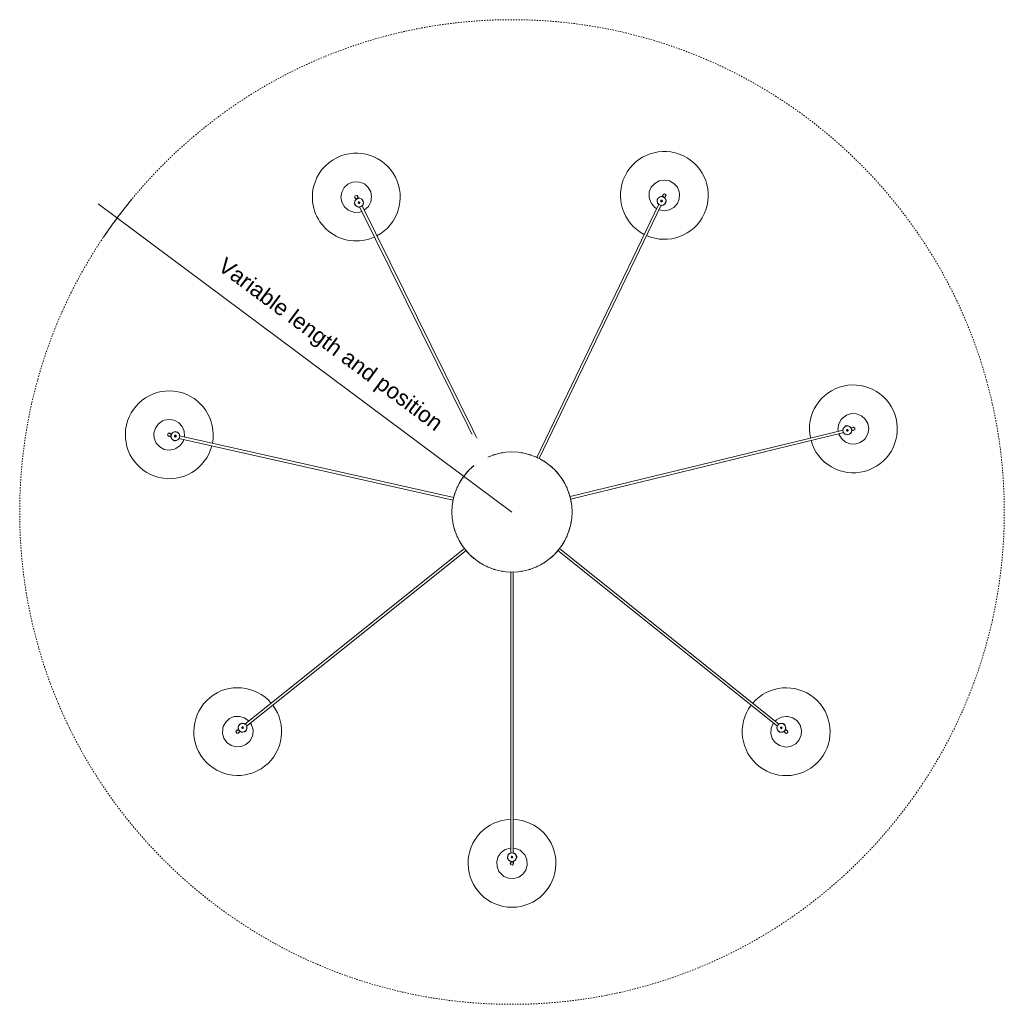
# Model space of a CAD drawing. Header units: millimetres. Extents: x 2868 to 10879, y -1222 to 7853.
# Tile 4 of 6: x 2868 to 5110, y 5473 to 7715. Entities that reach past the tile are written whole.
import ezdxf

# ---------------------------------------------------------------- set-up
doc = ezdxf.new("R2010")
doc.units = ezdxf.units.MM
doc.linetypes.add('Dash', pattern=[6, 3, -3])
doc.layers.add('A-ANNO-DIMS', color=7, linetype='Dash', lineweight=15, true_color=0xd2d2d2)
doc.layers.add('A-ANNO-DIMS-18', color=7, linetype='Continuous', lineweight=9)
doc.layers.add('E-LITE-EQPM', color=7, linetype='Continuous', lineweight=20)
doc.styles.add('Arial', font='arial.ttf', dxfattribs={"height": 36})
doc.dimstyles.new('Radial_-_3mm_Arial', dxfattribs={"dimscale": 304.8, "dimtxt": 36.729338, "dimasz": 0, "dimexe": 0.177165, "dimexo": 0, "dimgap": 0.103346, "dimtad": 1, "dimjust": 3, "dimdec": 0, "dimzin": 0, "dimdsep": 46, "dimtxsty": 'Arial', "dimblk1": 'NONE', "dimblk2": 'NONE', "dimsah": 1, "dimcen": 0.09, "dimdle": 0.177165, "dimadec": 0, "dimazin": 0, "dimtfac": 1, "dimtdec": 4, "dimtix": 1, "dimtmove": 0, "dimatfit": 2, "dimfxl": 1, "dimtvp": 1, "dimtfill": 1, "dimtolj": 1, "dimtzin": 0, "dimarcsym": 2})

# ---------------------------------------------------------------- blocks, each defined once
blk = doc.blocks.new('68593-7L_ 68594-7L KOMBO200 - 64314-44-7L SAMBA Black_ribbon beige pendant lamp ø450-7L-609791-Planta_PDF')
at = {"layer": 'E-LITE-EQPM'}
for p, q in [((-4.4, 794.7), (-3, 795.2)), ((-3, 795), (-3, 795.9)), ((3, 795.9), (3, 795)), ((9.5, 787.8), (10.7, 787.8)), ((10.7, 787.3), (9.6, 787.3)), ((10.7, 785.8), (10.7, 787.8)), ((10.7, 783.8), (10.7, 785.8)), ((-3, 136.5), (-3, 776.6)), ((4.4, 777), (3, 776.5)), ((3, 776.6), (3, 136.5)), ((10.7, 783.8), (9.5, 783.8)), ((10.7, 784.3), (9.6, 784.3)), ((-622.5, 494.6), (-623.1, 495.1)), ((-623.1, 493.3), (-622.6, 494.7)), ((-620.5, 500.7), (-620.6, 500.9)), ((-619.4, 499.8), (-618.7, 499.3)), ((-609.1, 499.8), (-608.3, 500.8)), ((-607.9, 500.5), (-608.6, 499.6)), ((-606.7, 499.6), (-608.3, 500.8)), ((-605.1, 498.3), (-606.7, 499.6)), ((-605.5, 498.6), (-606.2, 497.8)), ((-605.1, 498.3), (-605.9, 497.3)), ((617.3, 500.4), (618.7, 499.6)), ((618.5, 499.5), (619.2, 500.1)), ((622.9, 495.4), (622.3, 494.8)), ((624, 496.3), (624.3, 496.3)), ((-108.5, 83), (-608.1, 483.1)), ((-604.4, 487.8), (-104.7, 87.7)), ((-603.8, 489.1), (-604.3, 487.7)), ((104.7, 87.7), (604.2, 488)), ((607.9, 483.3), (108.5, 83.1)), ((609.1, 482.5), (607.8, 483.2)), ((618.4, 481.8), (617.6, 482.8)), ((618.8, 482.1), (618.1, 483)), ((618.4, 481.8), (619.9, 483)), ((619.9, 483), (621.5, 484.3)), ((621.1, 484), (620.4, 484.9)), ((620.7, 485.3), (621.5, 484.3)), ((-758.3, -167.7), (-133.7, -27)), ((-132.5, -32.9), (-757, -173.6)), ((753.9, -186.7), (132.1, -35.3)), ((133.2, -29.4), (755.3, -180.9)), ((-346.9, -694.9), (-63.1, -120.9)), ((-57.8, -123.8), (-341.5, -697.5)), ((334, -701.1), (56.5, -124.4)), ((61.8, -121.6), (339.4, -698.5)), ((-778.5, -172.3), (-778.7, -172.2)), ((-777.1, -172), (-776.3, -171.8)), ((-774.9, -177.6), (-775.8, -177.8)), ((-774.3, -178.9), (-775.1, -177.6)), ((-769, -162.2), (-770.9, -162.7)), ((-770.7, -163.9), (-770.9, -162.7)), ((-770.4, -162.5), (-770.2, -163.7)), ((-767, -161.8), (-769, -162.2)), ((-767.5, -161.9), (-767.3, -163)), ((-767, -161.8), (-766.8, -163)), ((-759, -166.4), (-758.2, -167.7)), ((753.9, -188.2), (753.7, -186.7)), ((759, -196), (759.3, -194.7)), ((759, -196), (761, -196.4)), ((759.5, -196.1), (759.8, -195)), ((761, -196.4), (762.9, -196.9)), ((762.4, -196.8), (762.7, -195.7)), ((763.2, -195.7), (762.9, -196.9)), ((772.6, -191.3), (771.7, -191.1)), ((773.1, -183.8), (773.3, -185.3)), ((773.2, -185.3), (774, -185.5)), ((774, -191.6), (774.1, -191.8)), ((-348.4, -694.6), (-346.9, -694.7)), ((-357.9, -699.7), (-358.8, -701.5)), ((-357.7, -702), (-358.8, -701.5)), ((-358.6, -701), (-357.6, -701.5)), ((-357.1, -697.9), (-357.9, -699.7)), ((-357.3, -698.3), (-356.3, -698.8)), ((-357.1, -697.9), (-355.9, -698.4)), ((-356, -713.4), (-356.3, -713.5)), ((-355.5, -712.1), (-355.1, -711.4)), ((-349.7, -714), (-350.1, -714.8)), ((-348.3, -714.3), (-349.8, -714.1)), ((330.2, -711), (331.3, -710.4)), ((330.2, -711), (331, -712.8)), ((330.4, -711.4), (331.4, -711)), ((331, -712.8), (331.9, -714.6)), ((331.7, -714.1), (332.7, -713.7)), ((333.1, -714), (331.9, -714.6)), ((332.9, -702.1), (334, -701)), ((348.5, -714.2), (347.4, -715.3)), ((347.4, -715.1), (347.8, -715.9)), ((342.4, -718.5), (342, -717.7)), ((343, -719.8), (343, -720))]:
    blk.add_line(p, q, dxfattribs=at)
at = {"layer": 'E-LITE-EQPM', "flags": 128}
for points in [[(-27.3, 821.9), (-18.6, 829.7), (-7.7, 834.1), (4, 834.8), (15.2, 831.5), (24.8, 824.7), (31.5, 815.2), (34.8, 803.9), (34.1, 792.2), (29.7, 781.4), (27.3, 778.1)], [(-3, 765.3), (-4, 765.2), (-15.2, 768.5), (-24.8, 775.3), (-31.5, 784.8), (-34.8, 796.1), (-34.1, 807.8), (-29.7, 818.6), (-27.3, 821.9)], [(-9.8, 786.5), (-9.9, 788.8), (-8.8, 790.3)], [(-8.8, 781.2), (-9.7, 782.5), (-9.8, 785)], [(-8, 791.5), (-6.3, 794), (-5.1, 794.4)], [(-3.1, 802.5), (-3.8, 798.7), (-2.9, 797.9)], [(3.1, 797.5), (3.8, 801.3), (1, 803.9), (-2.7, 803), (-3.1, 802.5)], [(-3, 795.9), (-3, 799.4), (-3, 800)], [(3, 800), (3, 798.1), (3, 795.9)], [(3, 795.2), (6, 794.2), (8, 791.5)], [(8.8, 790.5), (9.7, 789.2), (9.8, 787.8)], [(-3, 776.5), (-6, 777.5), (-8, 780.2)], [(27.3, 778.1), (18.6, 770.3), (7.7, 765.9), (3, 765.6)], [(8, 780.2), (6.3, 777.7), (5.2, 777.3)], [(9.8, 783.8), (9.9, 782.9), (8.8, 781.3)], [(-658.6, 492.4), (-659.2, 504.1), (-655.9, 515.3), (-649.1, 524.9), (-639.6, 531.6), (-628.3, 534.8), (-616.6, 534.1), (-605.8, 529.6), (-597.1, 521.8), (-591.4, 511.6), (-590.3, 507.7)], [(595.3, 480.9), (594.7, 481.6), (590.2, 492.4), (589.5, 504.1), (592.7, 515.4), (599.5, 525), (609, 531.8), (620.2, 535), (624.3, 535.3)], [(624.3, 535.3), (635.8, 533.3), (646.1, 527.7), (653.9, 518.9), (658.4, 508.1), (659.1, 496.4), (655.8, 485.2), (649.1, 475.6), (639.6, 468.8), (628.3, 465.5), (624.3, 465.3)], [(-620.6, 500.9), (-623.1, 503.8), (-626.9, 503.3), (-628.5, 499.8), (-628.4, 499.2)], [(-628.4, 499.2), (-625.9, 496.3), (-624.7, 496.5)], [(-623.1, 495.1), (-625.9, 497.3), (-626.4, 497.7)], [(-622.6, 502.4), (-621.1, 501.2), (-619.4, 499.8)], [(-618.9, 499.3), (-616.2, 501.1), (-613, 501)], [(-611.6, 500.9), (-609.9, 500.9), (-608.9, 500.1)], [(-605.7, 497.6), (-605, 497.1), (-604.4, 495.2)], [(-604, 493.9), (-603.1, 491.1), (-603.5, 489.8)], [(-590.3, 507.7), (-589.7, 496), (-593, 484.7), (-595.7, 480.9)], [(604.1, 487.9), (603, 490.9), (603.8, 494.1)], [(604.1, 495.3), (604.5, 496.9), (606.5, 498.6)], [(607.6, 499.5), (609.3, 501), (611.2, 501.1)], [(612.6, 501.2), (615.6, 501.4), (616.7, 500.8)], [(619.2, 500.1), (622, 502.3), (622.4, 502.6)], [(624.3, 504.3), (620.9, 502.5), (620.8, 501.3)], [(622.4, 495), (623.5, 492), (622.6, 488.7)], [(626.2, 497.9), (624.7, 496.8), (622.9, 495.4)], [(624.3, 496.3), (627.6, 498.1), (627.9, 501.9), (624.9, 504.2), (624.3, 504.3)], [(-599.2, 476), (-599.8, 475.2), (-609.4, 468.5), (-620.6, 465.3), (-632.3, 465.9), (-643.1, 470.4), (-651.9, 478.2), (-657.5, 488.5), (-658.6, 492.4)], [(-622.8, 488.5), (-623.7, 491.3), (-623.3, 492.6)], [(-620.1, 484), (-621.9, 485.3), (-622.4, 487.1)], [(-615.3, 481.4), (-616.9, 481.5), (-618.9, 483)], [(-608, 483), (-610.6, 481.3), (-614, 481.4)], [(624.3, 465.3), (612.7, 467.2), (602.5, 472.9), (599.3, 476.4)], [(613.8, 481.6), (610.8, 481.4), (609.7, 482.1)], [(617.8, 482.5), (617.1, 481.9), (615.2, 481.7)], [(622.3, 487.5), (621.9, 485.9), (620.9, 485.1)], [(-795.8, -207.3), (-805.3, -200.4), (-812, -190.9), (-815.2, -179.6), (-814.5, -167.9), (-810, -157.1), (-802.2, -148.4), (-791.9, -142.7), (-780.4, -140.8), (-768.8, -142.8), (-765.1, -144.4)], [(-765.1, -144.4), (-755.6, -151.2), (-748.8, -160.8), (-747.5, -165.3)], [(744.2, -178.2), (744.4, -177.3), (750.2, -167.1), (759.1, -159.4), (770, -155.1), (781.7, -154.6), (792.9, -158), (802.3, -164.9), (805, -168)], [(-745.9, -171.1), (-745.6, -172), (-746.3, -183.7), (-750.9, -194.5), (-758.7, -203.2), (-769, -208.9), (-780.5, -210.8), (-792, -208.8), (-795.8, -207.3)], [(-778.7, -172.2), (-782.5, -172.4), (-784.4, -175.7), (-782.7, -179.1), (-782.2, -179.4)], [(-782.2, -179.4), (-778.4, -179.2), (-777.8, -178.2)], [(-781.1, -172.9), (-779.3, -172.5), (-777.1, -172)], [(-775.8, -177.8), (-779.2, -178.6), (-779.8, -178.7)], [(-776.4, -171.9), (-776.1, -168.7), (-773.9, -166.1)], [(-773.1, -165.2), (-772, -163.9), (-770.7, -163.6)], [(-766.8, -162.6), (-765.9, -162.4), (-764.2, -163.1)], [(-762.9, -163.6), (-760.1, -164.7), (-759.5, -165.7)], [(-756.9, -173.6), (-757.1, -176.7), (-759.4, -179.3)], [(805, -168), (810.5, -178.3), (812.3, -189.9), (810.1, -201.4), (804.3, -211.6), (795.5, -219.3), (784.6, -223.6), (772.9, -224.1), (761.7, -220.7), (752.2, -213.8), (749.5, -210.7)], [(755.2, -180.9), (756.8, -178.2), (759.9, -176.9)], [(761.1, -176.4), (762.6, -175.7), (765, -176.3)], [(766.5, -176.6), (768.7, -177.1), (770, -178.5)], [(-770.4, -181.7), (-773.2, -180.7), (-773.9, -179.5)], [(-765.1, -182.4), (-767.3, -183), (-769.1, -182.3)], [(-760.2, -180.2), (-761.2, -181.5), (-763.7, -182.1)], [(749.5, -210.7), (744, -200.4), (742.3, -188.8), (743.1, -184.1)], [(756.1, -192.4), (754.1, -190.2), (754, -189)], [(759.2, -195.1), (758.3, -194.9), (757.1, -193.5)], [(766, -195.6), (764.5, -196.2), (763.1, -196)], [(771.9, -191.1), (770.2, -193.8), (767.1, -195.1)], [(770.9, -179.6), (772.9, -181.8), (773, -183.1)], [(776.6, -192.3), (774.8, -191.8), (772.6, -191.3)], [(774, -185.5), (777.4, -186.3), (778, -186.4)], [(774.1, -191.8), (777.6, -193.3), (780.8, -191.2), (780.8, -187.4), (780.4, -186.9)], [(780.4, -186.9), (777, -185.4), (776, -186)], [(-339.8, -748.8), (-351.1, -751.9), (-362.8, -751.2), (-373.5, -746.5), (-382.2, -738.6), (-387.7, -728.3), (-389.6, -716.8), (-387.5, -705.2), (-381.7, -695), (-372.9, -687.3), (-369.4, -685.4)], [(-369.4, -685.4), (-358.1, -682.3), (-346.4, -683.1), (-342, -685)], [(-353, -695.8), (-350.4, -694.4), (-349.2, -694.5)], [(-336.5, -687.3), (-335.6, -687.7), (-327, -695.6), (-321.4, -705.9), (-319.6, -717.5), (-321.7, -729), (-327.4, -739.2), (-336.2, -746.9), (-339.8, -748.8)], [(312.8, -713), (317.3, -702.2), (325.1, -693.5), (329.2, -691.2)], [(334.5, -688.3), (335.3, -687.8), (346.9, -685.9), (358.4, -687.9), (368.7, -693.5), (376.5, -702.3), (381, -713.1), (381.6, -724.8), (381, -728.8)], [(-358.2, -704.6), (-358.5, -703.1), (-358, -701.9)], [(-356.3, -713.5), (-358.5, -716.6), (-357.2, -720.1), (-353.5, -721), (-352.9, -720.8)], [(-355.1, -711.5), (-357.4, -709.3), (-358, -705.9)], [(-357.3, -715.8), (-356.5, -714.1), (-355.5, -712.1)], [(-356.3, -698.3), (-355.9, -697.4), (-354.2, -696.5)], [(-352.9, -720.8), (-350.6, -717.7), (-351, -716.6)], [(-350.1, -714.8), (-351.7, -718), (-351.9, -718.5)], [(-343.6, -713.1), (-346.2, -714.5), (-347.5, -714.4)], [(-339.8, -709.4), (-340.8, -711.4), (-342.4, -712.4)], [(-341.5, -697.4), (-339.2, -699.6), (-338.6, -702.9)], [(-338.4, -704.1), (-338.1, -705.8), (-339.2, -708)], [(381, -728.8), (376.5, -739.6), (368.6, -748.3), (358.4, -753.9), (346.8, -755.9), (335.3, -753.9), (325, -748.3), (317.2, -739.5), (312.7, -728.7), (312.1, -717), (312.8, -713)], [(331, -710.6), (330.6, -709.8), (330.8, -707.9)], [(331.1, -706.5), (331.5, -703.6), (332.3, -702.7)], [(334.9, -716.1), (333.4, -715.4), (332.8, -714.2)], [(342.1, -717.8), (339, -718.3), (336, -716.7)], [(339.4, -698.4), (342.5, -698), (345.5, -699.6)], [(346.6, -700.1), (348, -700.9), (349.2, -703.2)], [(347.8, -715.9), (349.3, -719.1), (349.6, -719.6)], [(350.4, -709.8), (349.9, -712.7), (349, -713.7)], [(349.9, -704.6), (350.9, -706.5), (350.6, -708.4)], [(344.2, -722.2), (343.3, -720.5), (342.4, -718.5)], [(343, -720), (344, -723.7), (347.6, -724.8), (350.6, -722.4), (350.8, -721.8)], [(350.8, -721.8), (349.7, -718.1), (348.6, -717.8)]]:
    blk.add_lwpolyline(points, dxfattribs=at)
at = {"layer": 'E-LITE-EQPM'}
for centre, radius, start, end in [((0, 800), 100, 90.0002, 268.28), ((0, 800), 100, 271.7276, 90.0002), ((0, 785.8), 10, 90, 270), ((0, 800), 3, 165, 180), ((0, 800), 3, 180, 191.588), ((0, 785.8), 2, 90, 270), ((0, 785.8), 2, 90, 270), ((0, 785.8), 10, 270, 90), ((0, 785.8), 2, 270, 90), ((0, 785.8), 2, 270, 90), ((0, 800), 3, 0, 15), ((0, 800), 3, 348.4123, 0), ((0, 785.8), 10.3, 30, 32.0576), ((0, 785.8), 10.3, 210, 212.0576), ((-624.5, 500), 100, 323.0414, 141.3143), ((624.3, 500.3), 100, 38.7079, 216.9879), ((-624.5, 500), 100, 141.3143, 319.5318), ((624.3, 500.3), 100, 220.4355, 38.7079), ((-624.5, 500), 3, 216.3143, 231.3143), ((-624.5, 500), 3, 231.3143, 242.7501), ((-613.4, 491.2), 10, 141.3143, 321.3143), ((-624.5, 500), 3, 51.3143, 66.3143), ((-624.5, 500), 3, 39.9519, 51.3143), ((-613.4, 491.2), 10, 321.3143, 141.3143), ((-613.4, 491.2), 10.3, 81.3143, 83.3718), ((613.2, 491.4), 10, 38.7079, 218.7079), ((613.2, 491.4), 10.3, 158.7079, 160.7655), ((613.2, 491.4), 10, 218.7079, 38.7079), ((613.2, 491.4), 2, 38.7079, 218.7079), ((613.2, 491.4), 2, 38.7079, 218.7079), ((624.3, 500.3), 3, 128.7079, 140.0708), ((624.3, 500.3), 3, 113.7079, 128.7079), ((624.3, 500.3), 3, 297.2725, 308.7079), ((624.3, 500.3), 3, 308.7079, 323.7079), ((-613.4, 491.2), 2, 141.3143, 321.3143), ((-613.4, 491.2), 2, 141.3143, 321.3143), ((-613.4, 491.2), 2, 321.3143, 141.3143), ((-613.4, 491.2), 2, 321.3143, 141.3143), ((-613.4, 491.2), 10.3, 261.3143, 263.3718), ((613.2, 491.4), 2, 218.7079, 38.7079), ((613.2, 491.4), 2, 218.7079, 38.7079), ((613.2, 491.4), 10.3, 338.7079, 340.7655), ((0, 0), 136.7, 97.84, 100.5259), ((0, 0), 136.7, 79.4741, 82.16), ((0, 0), 136.7, 121.4387, 124.9273), ((0, 0), 136.7, 113.5273, 116.9461), ((0, 0), 136.7, 105.7108, 108.9297), ((0, 0), 136.7, 71.0703, 74.2892), ((0, 0), 136.7, 63.0539, 66.4727), ((0, 0), 136.7, 55.0727, 58.5613), ((0, 0), 136.7, 137.201, 140.7285), ((0, 0), 136.7, 129.2715, 132.799), ((0, 0), 136.7, 47.201, 50.7285), ((0, 0), 136.7, 39.2715, 42.799), ((0, 0), 136.7, 145.0727, 148.5613), ((0, 0), 136.7, 31.4387, 34.9273), ((0, 0), 136.7, 153.0539, 156.4727), ((0, 0), 136.7, 23.5273, 26.9461), ((0, 0), 136.7, 169.3415, 172.192), ((0, 0), 136.7, 161.0703, 164.2892), ((0, 0), 136.7, 15.7108, 18.9297), ((0, 0), 136.7, 7.808, 10.6585), ((0, 0), 136.7, 187.808, 190.6585), ((0, 0), 136.7, 349.3415, 352.192), ((0, 0), 136.7, 195.7108, 198.9297), ((0, 0), 136.7, 341.0703, 344.2892), ((0, 0), 136.7, 203.5273, 206.9461), ((0, 0), 136.7, 333.0539, 336.4727), ((-780.4, -175.8), 100, 14.4222, 192.6948), ((0, 0), 136.7, 211.5039, 214.9273), ((0, 0), 136.7, 219.2715, 222.799), ((0, 0), 136.7, 317.201, 320.7285), ((0, 0), 136.7, 325.0727, 328.4961), ((777.3, -189.3), 100, 346.3092, 164.5887), ((0, 0), 136.7, 227.201, 230.7285), ((0, 0), 136.7, 235.0727, 238.5613), ((0, 0), 136.7, 301.4387, 304.9273), ((0, 0), 136.7, 309.2715, 312.799), ((0, 0), 136.7, 243.0539, 246.4727), ((0, 0), 136.7, 251.0703, 254.2892), ((0, 0), 136.7, 259.4741, 262.16), ((0, 0), 136.7, 277.84, 280.5259), ((0, 0), 136.7, 285.7108, 288.9297), ((0, 0), 136.7, 293.5273, 296.9461), ((-780.4, -175.8), 100, 192.6948, 10.9746), ((-780.5, -175.8), 3, 102.6948, 117.6948), ((-780.5, -175.8), 3, 91.1531, 102.6948), ((-780.5, -175.8), 3, 267.6948, 282.6948), ((-780.5, -175.8), 3, 282.6948, 294.3316), ((-766.6, -172.7), 10, 12.6948, 192.6948), ((-766.6, -172.7), 10, 192.6948, 12.6948), ((-766.6, -172.7), 10.3, 132.6948, 134.7524), ((-766.6, -172.7), 2, 12.6948, 192.6948), ((-766.6, -172.7), 2, 107.1243, 192.6948), ((-766.6, -172.7), 2, 192.6948, 12.6948), ((-766.6, -172.7), 2, 192.6948, 12.6948), ((-766.6, -172.7), 2, 12.6948, 97.2445), ((777.3, -189.3), 100, 168.0363, 346.3092), ((763.5, -186), 10, 346.3093, 166.3093), ((763.5, -186), 10.3, 106.3093, 108.3669), ((-766.6, -172.7), 10.3, 312.6948, 314.7524), ((763.5, -186), 10, 166.3093, 346.3093), ((763.5, -186), 2, 166.3093, 346.3093), ((763.5, -186), 2, 166.3093, 346.3093), ((763.5, -186), 2, 346.3093, 166.3093), ((763.5, -186), 2, 346.3093, 166.3093), ((763.5, -186), 10.3, 286.3093, 288.3669), ((777.3, -189.3), 3, 244.6688, 256.3093), ((777.3, -189.3), 3, 256.3093, 271.3093), ((777.3, -189.3), 3, 76.3093, 87.8478), ((777.3, -189.3), 3, 61.3093, 76.3093), ((-354.6, -717.1), 100, 65.4148, 193.6892), ((346.9, -720.9), 100, 295.6945, 113.9744), ((-354.6, -717.1), 100, 243.6892, 61.9672), ((346.9, -720.9), 100, 117.422, 295.6945), ((-348.3, -704.4), 10, 63.6895, 243.6895), ((-348.3, -704.4), 10.3, 183.6895, 185.7471), ((-354.6, -717.1), 3, 153.6895, 168.6895), ((-354.6, -717.1), 3, 141.9908, 153.6895), ((-348.3, -704.4), 10, 243.6895, 63.6895), ((-348.3, -704.4), 2, 63.6895, 243.6895), ((-348.3, -704.4), 2, 63.6895, 243.6895), ((-348.3, -704.4), 2, 243.6895, 63.6895), ((-348.3, -704.4), 2, 243.6895, 63.6895), ((-348.3, -704.4), 10.3, 3.6895, 5.7471), ((340.7, -708.1), 10, 115.6947, 295.6947), ((340.7, -708.1), 10.3, 235.6947, 237.7523), ((340.7, -708.1), 10, 295.6947, 115.6947), ((340.7, -708.1), 2, 115.6947, 295.6947), ((340.7, -708.1), 2, 115.6947, 295.6947), ((340.7, -708.1), 2, 295.6947, 115.6947), ((340.7, -708.1), 2, 295.6947, 115.6947), ((340.7, -708.1), 10.3, 55.6947, 57.7523), ((-354.6, -717.1), 3, 318.6895, 333.6895), ((-354.6, -717.1), 3, 333.6895, 345.18), ((346.9, -720.9), 3, 194.202, 205.6947), ((346.9, -720.9), 3, 205.6947, 217.5376), ((346.9, -720.9), 3, 25.6947, 37.3906), ((346.9, -720.9), 3, 10.6947, 25.6947), ((-354.6, -717.1), 100, 193.7063, 243.6892)]:
    blk.add_arc(centre, radius, start, end, dxfattribs=at)
for centre, major_axis, start_param, end_param in [((0, 785.8), (-3, 0), 0.840153, 1.570796), ((0, 785.8), (3, 0), 4.712389, 5.443033), ((-613.4, 491.2), (1.88, 2.34), 3.981745, 4.712389), ((-613.4, 491.2), (1.88, 2.34), 4.712389, 5.443033), ((613.2, 491.4), (-1.88, 2.34), 0.840153, 1.570796), ((613.2, 491.4), (-1.88, 2.34), 1.570796, 2.30144), ((-766.6, -172.7), (-0.66, 2.93), 4.712389, 5.388363), ((-766.6, -172.7), (-0.66, 2.93), 3.981745, 4.712389), ((763.5, -186), (0.71, 2.91), 1.570796, 2.30144), ((763.5, -186), (0.71, 2.91), 0.840153, 1.570796), ((-348.3, -704.4), (-2.69, 1.33), 4.712389, 5.443033), ((-348.3, -704.4), (-2.69, 1.33), 3.981745, 4.712389), ((340.7, -708.1), (2.7, 1.3), 1.570796, 2.30144), ((340.7, -708.1), (2.7, 1.3), 0.840153, 1.570796)]:
    blk.add_ellipse(centre, major_axis=major_axis, ratio=0.038955, start_param=start_param, end_param=end_param, dxfattribs=at)
for points, knots in [([(-4.4, 794.8), (-4.4, 794.8), (-4.3, 794.9), (-3.8, 795.1), (-3.2, 795.3), (-2.7, 795.5)], [0, 0, 0, 0, 0.1428571, 0.2857143, 0.5714286, 0.5714286, 0.5714286, 0.5714286]), ([(0, 796.3), (-0.5, 796.3), (-1.6, 796.3), (-2.6, 796.2), (-3, 796), (-3, 795.9), (-3, 795.8)], [-1, -1, -1, -1, -0.8333333, -0.6666667, -0.5555556, -0.4444444, -0.4444444, -0.4444444, -0.4444444]), ([(0, 796.3), (0.4, 796.3), (1.1, 796.3), (2, 796.2), (2.7, 796.1), (3, 796), (3, 795.9), (3, 795.8), (3, 795.8)], [0, 0, 0, 0, 0.1111111, 0.2222222, 0.3333333, 0.4444444, 0.5138889, 0.5555556, 0.5555556, 0.5555556, 0.5555556]), ([(2.9, 795.4), (3.1, 795.4), (3.4, 795.2), (3.8, 795.1), (4, 795), (4.1, 795), (4.2, 794.9), (4.3, 794.9), (4.4, 794.8), (4.4, 794.8)], [0.4648461, 0.4648461, 0.4648461, 0.4648461, 0.5714286, 0.6785714, 0.7321429, 0.7857143, 0.8392857, 0.8928571, 1, 1, 1, 1]), ([(9.8, 787.8), (9.8, 787.8), (9.8, 787.8), (9.8, 787.7), (9.9, 787.6), (9.9, 787.4), (9.9, 787.1), (10, 786.8), (10, 786.5), (10, 786.2), (10, 785.9), (10, 785.8)], [0, 0, 0, 0, 0.0555556, 0.1111111, 0.1666667, 0.2222222, 0.2777778, 0.3333333, 0.3888889, 0.4444444, 0.5138889, 0.5138889, 0.5138889, 0.5138889]), ([(10, 785.8), (10, 785.7), (10, 785.5), (10, 785.3), (10, 784.9), (9.9, 784.5), (9.9, 784.2), (9.8, 783.9), (9.8, 783.8), (9.8, 783.8)], [0.5138889, 0.5138889, 0.5138889, 0.5138889, 0.5486111, 0.5833333, 0.6527778, 0.7222222, 0.7916667, 0.8611111, 1, 1, 1, 1]), ([(-2.7, 776.2), (-3, 776.3), (-3.4, 776.4), (-3.8, 776.6), (-4, 776.7), (-4.1, 776.7), (-4.2, 776.8), (-4.3, 776.8), (-4.4, 776.8), (-4.4, 776.8)], [0.4285714, 0.4285714, 0.4285714, 0.4285714, 0.5714286, 0.6785714, 0.7321429, 0.7857143, 0.8392857, 0.8928571, 1, 1, 1, 1]), ([(4.4, 776.8), (4.4, 776.8), (4.3, 776.8), (3.8, 776.6), (3.2, 776.3), (2.6, 776.2), (2.5, 776.2)], [0, 0, 0, 0, 0.1428571, 0.2857143, 0.5714286, 0.6099727, 0.6099727, 0.6099727, 0.6099727]), ([(-621.6, 497.8), (-621.9, 497.3), (-622.6, 496.5), (-623.1, 495.6), (-623.2, 495.2), (-623.1, 495.1), (-623, 495.1)], [-1, -1, -1, -1, -0.8333333, -0.6666667, -0.5555556, -0.4444444, -0.4444444, -0.4444444, -0.4444444]), ([(-623.2, 493.4), (-623.2, 493.4), (-623.2, 493.5), (-623, 494), (-622.8, 494.6), (-622.6, 495.1)], [0, 0, 0, 0, 0.1428571, 0.2857143, 0.5714286, 0.5714286, 0.5714286, 0.5714286]), ([(-621.6, 497.8), (-621.4, 498), (-620.9, 498.6), (-620.3, 499.2), (-619.8, 499.7), (-619.5, 499.9), (-619.4, 499.8), (-619.3, 499.8), (-619.3, 499.7)], [0, 0, 0, 0, 0.1111111, 0.2222222, 0.3333333, 0.4444444, 0.5138889, 0.5555556, 0.5555556, 0.5555556, 0.5555556]), ([(-619.2, 499.3), (-619, 499.5), (-618.7, 499.7), (-618.3, 499.9), (-618.1, 500), (-618, 500.1), (-617.9, 500.2), (-617.8, 500.2), (-617.7, 500.2), (-617.7, 500.2)], [0.4285714, 0.4285714, 0.4285714, 0.4285714, 0.5714286, 0.6785714, 0.7321429, 0.7857143, 0.8392857, 0.8928571, 1, 1, 1, 1]), ([(-608.9, 500.1), (-608.9, 500.1), (-608.8, 500.1), (-608.8, 500), (-608.6, 500), (-608.4, 499.9), (-608.2, 499.7), (-608, 499.6), (-607.7, 499.4), (-607.4, 499.2), (-607.2, 499), (-607.1, 498.9)], [0, 0, 0, 0, 0.0555556, 0.1111111, 0.1666667, 0.2222222, 0.2777778, 0.3333333, 0.3888889, 0.4444444, 0.5138889, 0.5138889, 0.5138889, 0.5138889]), ([(-607.1, 498.9), (-607, 498.9), (-606.9, 498.8), (-606.7, 498.6), (-606.5, 498.4), (-606.2, 498.1), (-606, 497.9), (-605.8, 497.7), (-605.7, 497.6), (-605.7, 497.6)], [0.5138889, 0.5138889, 0.5138889, 0.5138889, 0.5486111, 0.5833333, 0.6527778, 0.7222222, 0.7916667, 0.8611111, 1, 1, 1, 1]), ([(617.5, 500.5), (617.5, 500.5), (617.6, 500.4), (618, 500.2), (618.4, 500), (618.7, 499.8)], [0, 0, 0, 0, 0.1428571, 0.2857143, 0.5046641, 0.5046641, 0.5046641, 0.5046641]), ([(621.4, 498), (621.1, 498.4), (620.4, 499.2), (619.6, 499.9), (619.2, 500.1), (619.2, 500), (619.2, 500)], [-1, -1, -1, -1, -0.8333333, -0.6666667, -0.5555556, -0.4444444, -0.4444444, -0.4444444, -0.4444444]), ([(621.4, 498), (621.6, 497.7), (622.1, 497.2), (622.6, 496.4), (622.9, 495.8), (623, 495.5), (622.9, 495.4), (622.9, 495.3), (622.8, 495.3)], [0, 0, 0, 0, 0.1111111, 0.2222222, 0.3333333, 0.4444444, 0.5138889, 0.5555556, 0.5555556, 0.5555556, 0.5555556]), ([(622.4, 495.3), (622.5, 495.1), (622.7, 494.7), (622.8, 494.3), (622.9, 494.1), (622.9, 493.9), (622.9, 493.8), (623, 493.7), (623, 493.7), (623, 493.7)], [0.4285714, 0.4285714, 0.4285714, 0.4285714, 0.5714286, 0.6785714, 0.7321429, 0.7857143, 0.8392857, 0.8928571, 1, 1, 1, 1]), ([(-607.6, 483), (-607.8, 482.9), (-608.2, 482.7), (-608.5, 482.5), (-608.7, 482.3), (-608.9, 482.3), (-609, 482.2), (-609.1, 482.2), (-609.1, 482.2), (-609.1, 482.2)], [0.4285714, 0.4285714, 0.4285714, 0.4285714, 0.5714286, 0.6785714, 0.7321429, 0.7857143, 0.8392857, 0.8928571, 1, 1, 1, 1]), ([(-603.7, 489), (-603.7, 489), (-603.7, 488.9), (-603.8, 488.4), (-604, 487.8), (-604.2, 487.3)], [0, 0, 0, 0, 0.1428571, 0.2857143, 0.5714286, 0.5714286, 0.5714286, 0.5714286]), ([(604, 487.5), (603.9, 487.8), (603.8, 488.2), (603.6, 488.6), (603.6, 488.8), (603.5, 488.9), (603.5, 489.1), (603.5, 489.2), (603.5, 489.2), (603.5, 489.2)], [0.4285714, 0.4285714, 0.4285714, 0.4285714, 0.5714286, 0.6785714, 0.7321429, 0.7857143, 0.8392857, 0.8928571, 1, 1, 1, 1]), ([(608.9, 482.4), (608.9, 482.4), (608.9, 482.4), (608.4, 482.6), (607.8, 483), (607.4, 483.3)], [0, 0, 0, 0, 0.1428571, 0.2857143, 0.5714286, 0.5714286, 0.5714286, 0.5714286]), ([(619.4, 483.6), (619.4, 483.5), (619.2, 483.4), (619, 483.3), (618.7, 483.1), (618.4, 482.9), (618.2, 482.7), (617.9, 482.6), (617.8, 482.5), (617.8, 482.5)], [0.5138889, 0.5138889, 0.5138889, 0.5138889, 0.5486111, 0.5833333, 0.6527778, 0.7222222, 0.7916667, 0.8611111, 1, 1, 1, 1]), ([(620.9, 485), (620.9, 485), (620.9, 485), (620.8, 484.9), (620.7, 484.8), (620.6, 484.7), (620.4, 484.5), (620.2, 484.3), (620, 484.1), (619.7, 483.8), (619.5, 483.7), (619.4, 483.6)], [0, 0, 0, 0, 0.0555556, 0.1111111, 0.1666667, 0.2222222, 0.2777778, 0.3333333, 0.3888889, 0.4444444, 0.5138889, 0.5138889, 0.5138889, 0.5138889]), ([(-776.9, -175), (-777, -174.7), (-777.1, -174), (-777.2, -173.1), (-777.3, -172.4), (-777.2, -172), (-777.1, -172), (-777, -172), (-777, -172)], [0, 0, 0, 0, 0.1111111, 0.2222222, 0.3333333, 0.4444444, 0.5138889, 0.5555556, 0.5555556, 0.5555556, 0.5555556]), ([(-776.9, -175), (-776.8, -175.5), (-776.5, -176.5), (-776.1, -177.5), (-775.9, -177.9), (-775.7, -177.8), (-775.7, -177.8)], [-1, -1, -1, -1, -0.8333333, -0.6666667, -0.5555556, -0.4444444, -0.4444444, -0.4444444, -0.4444444]), ([(-776.6, -171.9), (-776.6, -171.7), (-776.6, -171.4), (-776.5, -171.1), (-776.5, -170.8), (-776.4, -170.7), (-776.4, -170.6), (-776.4, -170.5), (-776.4, -170.4), (-776.4, -170.4)], [0.475714, 0.475714, 0.475714, 0.475714, 0.5714286, 0.6785714, 0.7321429, 0.7857143, 0.8392857, 0.8928571, 1, 1, 1, 1]), ([(-774.5, -178.9), (-774.5, -178.9), (-774.5, -178.9), (-774.8, -178.5), (-775.2, -177.9), (-775.4, -177.5)], [0, 0, 0, 0, 0.1428571, 0.2857143, 0.5714286, 0.5714286, 0.5714286, 0.5714286]), ([(-770.7, -163.6), (-770.7, -163.6), (-770.7, -163.6), (-770.6, -163.5), (-770.5, -163.5), (-770.3, -163.4), (-770.1, -163.3), (-769.8, -163.2), (-769.5, -163.1), (-769.1, -163), (-768.9, -162.9), (-768.7, -162.9)], [0, 0, 0, 0, 0.0555556, 0.1111111, 0.1666667, 0.2222222, 0.2777778, 0.3333333, 0.3888889, 0.4444444, 0.5138889, 0.5138889, 0.5138889, 0.5138889]), ([(-768.7, -162.9), (-768.7, -162.9), (-768.5, -162.9), (-768.3, -162.8), (-767.9, -162.8), (-767.5, -162.7), (-767.2, -162.7), (-766.9, -162.7), (-766.8, -162.7), (-766.8, -162.7)], [0.5138889, 0.5138889, 0.5138889, 0.5138889, 0.5486111, 0.5833333, 0.6527778, 0.7222222, 0.7916667, 0.8611111, 1, 1, 1, 1]), ([(-758.8, -166.5), (-758.8, -166.5), (-758.8, -166.5), (-758.5, -166.9), (-758.1, -167.5), (-757.8, -167.9)], [0, 0, 0, 0, 0.1428571, 0.2857143, 0.5714286, 0.5714286, 0.5714286, 0.5714286]), ([(-756.6, -173), (-756.6, -173.4), (-756.7, -173.9), (-756.8, -174.3), (-756.8, -174.6), (-756.8, -174.7), (-756.9, -174.8), (-756.9, -174.9), (-756.9, -175), (-756.9, -175)], [0.3900273, 0.3900273, 0.3900273, 0.3900273, 0.5714286, 0.6785714, 0.7321429, 0.7857143, 0.8392857, 0.8928571, 1, 1, 1, 1]), ([(753.7, -188.1), (753.7, -188.1), (753.7, -188), (753.6, -187.5), (753.5, -186.8), (753.5, -186.2), (753.5, -186.1)], [0, 0, 0, 0, 0.1428571, 0.2857143, 0.5714286, 0.6099727, 0.6099727, 0.6099727, 0.6099727]), ([(754.8, -181.1), (754.9, -180.8), (755.2, -180.5), (755.4, -180.1), (755.5, -180), (755.6, -179.8), (755.7, -179.7), (755.8, -179.7), (755.8, -179.6), (755.8, -179.6)], [0.4285714, 0.4285714, 0.4285714, 0.4285714, 0.5714286, 0.6785714, 0.7321429, 0.7857143, 0.8392857, 0.8928571, 1, 1, 1, 1]), ([(761.1, -195.7), (761, -195.7), (760.9, -195.6), (760.6, -195.6), (760.2, -195.5), (759.9, -195.3), (759.6, -195.2), (759.3, -195.1), (759.3, -195), (759.3, -195)], [0.5138889, 0.5138889, 0.5138889, 0.5138889, 0.5486111, 0.5833333, 0.6527778, 0.7222222, 0.7916667, 0.8611111, 1, 1, 1, 1]), ([(763.1, -196), (763.1, -196), (763.1, -196), (763, -196), (762.9, -196), (762.7, -196), (762.4, -195.9), (762.1, -195.9), (761.8, -195.9), (761.5, -195.8), (761.2, -195.7), (761.1, -195.7)], [0, 0, 0, 0, 0.0555556, 0.1111111, 0.1666667, 0.2222222, 0.2777778, 0.3333333, 0.3888889, 0.4444444, 0.5138889, 0.5138889, 0.5138889, 0.5138889]), ([(772.2, -190.9), (772.1, -191.1), (771.9, -191.5), (771.6, -191.8), (771.5, -192), (771.4, -192.1), (771.3, -192.2), (771.3, -192.3), (771.2, -192.4), (771.2, -192.4)], [0.4285714, 0.4285714, 0.4285714, 0.4285714, 0.5714286, 0.6785714, 0.7321429, 0.7857143, 0.8392857, 0.8928571, 1, 1, 1, 1]), ([(773.7, -188.5), (773.6, -188.8), (773.4, -189.5), (773.2, -190.4), (772.9, -191), (772.7, -191.3), (772.6, -191.3), (772.5, -191.2), (772.5, -191.2)], [0, 0, 0, 0, 0.1111111, 0.2222222, 0.3333333, 0.4444444, 0.5138889, 0.5555556, 0.5555556, 0.5555556, 0.5555556]), ([(773.3, -183.9), (773.3, -183.9), (773.3, -184), (773.4, -184.4), (773.5, -185), (773.5, -185.4)], [0, 0, 0, 0, 0.1428571, 0.2857143, 0.5242813, 0.5242813, 0.5242813, 0.5242813]), ([(773.7, -188.5), (773.8, -188), (774.1, -186.9), (774.1, -185.9), (774.1, -185.5), (774, -185.4), (773.9, -185.5)], [-1, -1, -1, -1, -0.8333333, -0.6666667, -0.5555556, -0.4444444, -0.4444444, -0.4444444, -0.4444444]), ([(-348.2, -694.4), (-348.2, -694.4), (-348.1, -694.4), (-347.7, -694.4), (-347, -694.5), (-346.5, -694.6)], [0, 0, 0, 0, 0.1428571, 0.2857143, 0.5714286, 0.5714286, 0.5714286, 0.5714286]), ([(-358, -701.9), (-358, -701.9), (-358, -701.9), (-358, -701.8), (-357.9, -701.6), (-357.9, -701.4), (-357.8, -701.2), (-357.7, -700.9), (-357.6, -700.6), (-357.4, -700.3), (-357.3, -700.1), (-357.2, -699.9)], [0, 0, 0, 0, 0.0555556, 0.1111111, 0.1666667, 0.2222222, 0.2777778, 0.3333333, 0.3888889, 0.4444444, 0.5138889, 0.5138889, 0.5138889, 0.5138889]), ([(-357.2, -699.9), (-357.2, -699.9), (-357.1, -699.7), (-357, -699.5), (-356.8, -699.2), (-356.6, -698.9), (-356.5, -698.6), (-356.3, -698.4), (-356.2, -698.3), (-356.2, -698.3)], [0.5138889, 0.5138889, 0.5138889, 0.5138889, 0.5486111, 0.5833333, 0.6527778, 0.7222222, 0.7916667, 0.8611111, 1, 1, 1, 1]), ([(-355, -711.9), (-355.2, -711.7), (-355.5, -711.4), (-355.8, -711.1), (-355.9, -710.9), (-356, -710.8), (-356.1, -710.7), (-356.2, -710.6), (-356.2, -710.6), (-356.2, -710.6)], [0.4285714, 0.4285714, 0.4285714, 0.4285714, 0.5714286, 0.6785714, 0.7321429, 0.7857143, 0.8392857, 0.8928571, 1, 1, 1, 1]), ([(-353, -713.8), (-353.3, -713.7), (-353.9, -713.4), (-354.7, -712.9), (-355.3, -712.5), (-355.5, -712.2), (-355.5, -712.1), (-355.4, -712.1), (-355.4, -712)], [0, 0, 0, 0, 0.1111111, 0.2222222, 0.3333333, 0.4444444, 0.5138889, 0.5555556, 0.5555556, 0.5555556, 0.5555556]), ([(-353, -713.8), (-352.5, -714.1), (-351.5, -714.5), (-350.6, -714.8), (-350.1, -714.9), (-350.1, -714.7), (-350.1, -714.7)], [-1, -1, -1, -1, -0.8333333, -0.6666667, -0.5555556, -0.4444444, -0.4444444, -0.4444444, -0.4444444]), ([(-348.4, -714.4), (-348.4, -714.4), (-348.5, -714.4), (-349, -714.4), (-349.6, -714.4), (-350.1, -714.3)], [0, 0, 0, 0, 0.1428571, 0.2857143, 0.5714286, 0.5714286, 0.5714286, 0.5714286]), ([(-341.6, -697), (-341.4, -697.2), (-341.1, -697.5), (-340.8, -697.8), (-340.7, -698), (-340.6, -698.1), (-340.5, -698.2), (-340.4, -698.3), (-340.4, -698.3), (-340.4, -698.3)], [0.4285714, 0.4285714, 0.4285714, 0.4285714, 0.5714286, 0.6785714, 0.7321429, 0.7857143, 0.8392857, 0.8928571, 1, 1, 1, 1]), ([(331.7, -712.4), (331.6, -712.3), (331.6, -712.2), (331.5, -711.9), (331.3, -711.6), (331.2, -711.3), (331.1, -711), (331, -710.7), (331, -710.6), (331, -710.6)], [0.5138889, 0.5138889, 0.5138889, 0.5138889, 0.5486111, 0.5833333, 0.6527778, 0.7222222, 0.7916667, 0.8611111, 1, 1, 1, 1]), ([(332.8, -714.2), (332.8, -714.2), (332.7, -714.2), (332.7, -714.1), (332.6, -714), (332.5, -713.8), (332.3, -713.6), (332.2, -713.4), (332, -713.1), (331.8, -712.8), (331.7, -712.5), (331.7, -712.4)], [0, 0, 0, 0, 0.0555556, 0.1111111, 0.1666667, 0.2222222, 0.2777778, 0.3333333, 0.3888889, 0.4444444, 0.5138889, 0.5138889, 0.5138889, 0.5138889]), ([(332.9, -701.9), (332.9, -701.9), (332.9, -701.8), (333.3, -701.5), (333.7, -701), (334.1, -700.6)], [0, 0, 0, 0, 0.1428571, 0.2857143, 0.5714286, 0.5714286, 0.5714286, 0.5714286]), ([(338.8, -698.3), (339.1, -698.3), (339.6, -698.2), (340.1, -698.2), (340.3, -698.1), (340.5, -698.1), (340.6, -698.1), (340.7, -698.1), (340.7, -698.1), (340.7, -698.1)], [0.3900273, 0.3900273, 0.3900273, 0.3900273, 0.5714286, 0.6785714, 0.7321429, 0.7857143, 0.8392857, 0.8928571, 1, 1, 1, 1]), ([(345.3, -717.6), (345.7, -717.4), (346.7, -716.9), (347.5, -716.3), (347.8, -716), (347.8, -715.9), (347.7, -715.8)], [-1, -1, -1, -1, -0.8333333, -0.6666667, -0.5555556, -0.4444444, -0.4444444, -0.4444444, -0.4444444]), ([(348.6, -714.4), (348.6, -714.4), (348.5, -714.4), (348.2, -714.8), (347.7, -715.3), (347.4, -715.6)], [0, 0, 0, 0, 0.1428571, 0.2857143, 0.5714286, 0.5714286, 0.5714286, 0.5714286]), ([(342.2, -718), (342, -718.1), (341.7, -718.1), (341.4, -718.1), (341.1, -718.1), (341, -718.1), (340.8, -718.1), (340.7, -718.1), (340.7, -718.1), (340.7, -718.1)], [0.475714, 0.475714, 0.475714, 0.475714, 0.5714286, 0.6785714, 0.7321429, 0.7857143, 0.8392857, 0.8928571, 1, 1, 1, 1]), ([(345.3, -717.6), (345, -717.7), (344.3, -718), (343.5, -718.4), (342.8, -718.6), (342.4, -718.6), (342.4, -718.5), (342.4, -718.4), (342.4, -718.4)], [0, 0, 0, 0, 0.1111111, 0.2222222, 0.3333333, 0.4444444, 0.5138889, 0.5555556, 0.5555556, 0.5555556, 0.5555556])]:
    blk.add_open_spline(points, degree=3, knots=knots, dxfattribs=at)
blk = doc.blocks.new('DIMBLOCK1-Planta_PDF')
at = {"layer": 'A-ANNO-DIMS-18', "color": 8, "true_color": 0x808080, "transparency": 16777216}
blk.add_line((3988.6, 6594.1), (3046.2, 7295.9), dxfattribs=at)
blk.add_arc((3988.6, 6594.1), 1121, 140.5656, 146.0856, dxfattribs=at)
at = {"layer": 'A-ANNO-DIMS-18', "color": 0, "transparency": 16777216, "insert": (3337.9, 7176.2), "char_height": 36, "width": 741.82, "attachment_point": 1, "rotation": 323.3256, "line_spacing_factor": 0.941778, "style": 'Arial', "bg_fill": 3, "box_fill_scale": 1.25, "bg_fill_color": 256, "bg_fill_true_color": 13158600, "bg_fill_transparency": 0}
blk.add_mtext('Variable length and position', dxfattribs=at)
blk = doc.blocks.new('_None')

msp = doc.modelspace()

# ---------------------------------------------------------------- linework, layer by layer
at = {"layer": 'A-ANNO-DIMS', "color": 7, "true_color": 0xf0f0f0}
msp.add_circle((3988.6, 6594.1), 1121, dxfattribs=at)
at = {"layer": 'E-LITE-EQPM'}
for start, end in [(90, 270), (270, 90)]:
    msp.add_arc((3988.6, 6594.1), 136.7, start, end, dxfattribs=at)

# ---------------------------------------------------------------- block references
at = {"layer": 'E-LITE-EQPM', "extrusion": (0, 0, -1), "rotation": 179.9999950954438}
msp.add_blockref('68593-7L_ 68594-7L KOMBO200 - 64314-44-7L SAMBA Black_ribbon beige pendant lamp ø450-7L-609791-Planta_PDF', (-3988.6, 6594.1), dxfattribs=at)

# ---------------------------------------------------------------- next in the draw order: dimensions: what is measured, and where the dimension line sits
at = {"layer": 'A-ANNO-DIMS', "color": 8, "linetype": 'Continuous', "lineweight": 9, "true_color": 0x808080}
dim = msp.add_radius_dim(center=(3988.6, 6594.1), mpoint=(3089.5, 7263.6), text='Variable length and position', dimstyle='Radial_-_3mm_Arial', override={"dimpost": 'R <>'}, dxfattribs=at)
dim.commit()
dim.dimension.update_dxf_attribs({"geometry": 'DIMBLOCK1-Planta_PDF', "text_midpoint": (3571.8, 6972.8)})

doc.saveas('drawing.dxf')
